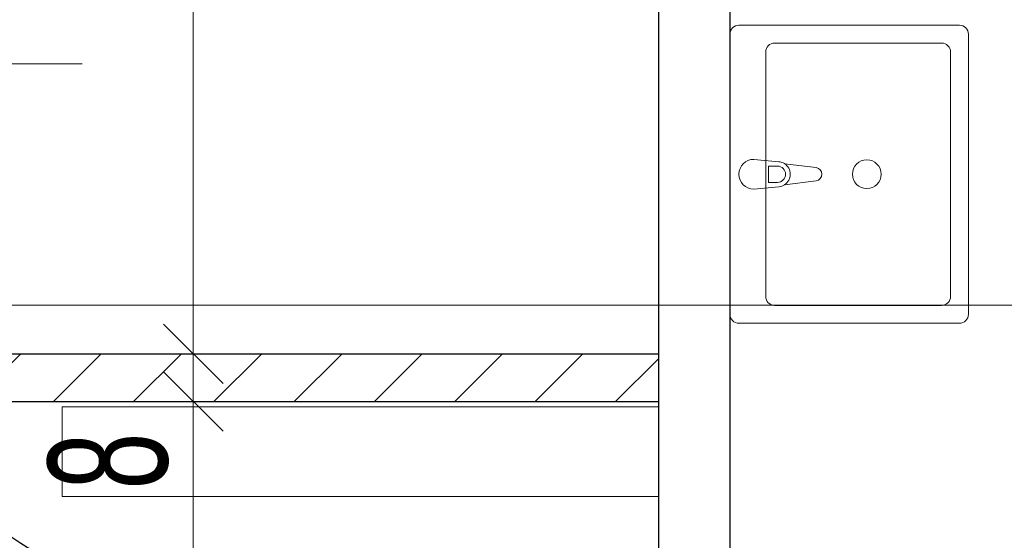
# Model space of a CAD drawing. Header units: millimetres. Extents: x 72202 to 304796, y 21658 to 519946.
# Tile 46 of 93: x 195942 to 196107, y 221561 to 221648. Entities that reach past the tile are written whole.
import ezdxf

# ---------------------------------------------------------------- set-up
doc = ezdxf.new("R2010")
doc.units = ezdxf.units.MM
doc.linetypes.add('DASHED', pattern=[19.05, 12.7, -6.35])
doc.layers.get('Defpoints').update_dxf_attribs({"color": 3})
for name, color, linetype, lineweight in [('DRZWI I OKNA OPISY', 30, 'Continuous', 9), ('kreskowanie', 9, 'Continuous', 5), ('LINIA CIENKA', 7, 'Continuous', 13), ('LINIA GRUBA', 7, 'Continuous', 30), ('LINIA WYMIAROWANIE', 1, 'Continuous', 9), ('linie - kreskowanie', 9, 'Continuous', 5), ('WOD-KAN', 170, 'Continuous', 9)]:
    doc.layers.add(name, color=color, linetype=linetype, lineweight=lineweight)
doc.layers.add('LINIA-NIE DRUKOWAĆ', color=3, linetype='Continuous', lineweight=20, plot=False)
doc.styles.get("Standard").update_dxf_attribs({"font": 'ARIALN.TTF', "width": 0.75})
doc.dimstyles.new('sebek100', dxfattribs={"dimtxt": 17, "dimasz": 10, "dimexe": 10, "dimexo": 20, "dimgap": 4, "dimtad": 1, "dimrnd": 0.5, "dimtxsty": 'Standard', "dimblk": 'OBLIQUE', "dimcen": 8, "dimclre": 1, "dimazin": 0, "dimtm": 1e-09, "dimtfac": 1, "dimtix": 1, "dimtmove": 1, "dimatfit": 3, "dimldrblk": 'zas', "dimfxl": 0, "dimtolj": 2, "dimlwd": -1, "dimlwe": -1, "dimarcsym": 0})

# ---------------------------------------------------------------- blocks, each defined once
blk = doc.blocks.new('UM')
at = {"layer": 'WOD-KAN', "linetype": 'Continuous', "lineweight": 13}
for p, q in [((18.5, 40), (-28.5, 40)), ((-30, 38.5), (-30, 1.5)), ((20, 1.5), (20, 38.5)), ((15.5, 37), (-25.5, 37)), ((-27, 35.5), (-27, 7.5)), ((17, 7.5), (17, 35.5)), ((-6.77, 9.15), (-6.11, 14.44)), ((-3.89, 14.44), (-3.23, 9.15)), ((-7.5, 4), (-7.1, 8.2)), ((-6.36, 7.98), (-6.36, 6.49)), ((-3.64, 6.49), (-3.64, 7.98)), ((-2.9, 8.2), (-2.5, 4)), ((-25.5, 6), (15.5, 6)), ((-6.36, 6.49), (-3.64, 6.49)), ((-28.5, 0), (18.5, 0))]:
    blk.add_line(p, q, dxfattribs=at)
blk.add_circle((-5, 22.96), 2.41, dxfattribs=at)
for centre, radius, start, end in [((-28.5, 38.5), 1.5, 90, 180), ((18.5, 38.5), 1.5, 0, 90), ((-25.5, 35.5), 1.5, 90, 180), ((15.5, 35.5), 1.5, 0, 90), ((-5, 14.3), 1.12, 7.1389, 172.8611), ((-5, 8.01), 2.11, 32.771, 147.229), ((-5, 8.01), 2.11, 147.229, 174.8304), ((-5, 7.98), 1.36, 0, 180), ((-5, 8.01), 2.11, 5.1696, 32.771), ((-25.5, 7.5), 1.5, 180, 270), ((15.5, 7.5), 1.5, 270, 0), ((-5, 4), 2.5, 180, 0), ((-28.5, 1.5), 1.5, 180, 270), ((18.5, 1.5), 1.5, 270, 0)]:
    blk.add_arc(centre, radius, start, end, dxfattribs=at)
blk = doc.blocks.new('_Oblique')
at = {"color": 0, "linetype": 'ByBlock', "lineweight": -2}
blk.add_line((-0.5, -0.5), (0.5, 0.5), dxfattribs=at)
blk = doc.blocks.new('*D414')
at = {"layer": 'Defpoints', "color": 0, "lineweight": -3, "ltscale": 4}
for p in [(196048.26, 221783.85), (195971.29, 221591.85), (196049.29, 221591.85)]:
    blk.add_point(p, dxfattribs=at)
at = {"layer": 'LINIA WYMIAROWANIE', "ltscale": 4}
for p, q in [((195981.29, 221783.85), (195961.29, 221783.85)), ((195981.29, 221591.85), (195961.29, 221591.85))]:
    blk.add_line(p, q, dxfattribs=at)
at = {"layer": 'LINIA WYMIAROWANIE', "color": 0, "ltscale": 4}
blk.add_line((195971.29, 221783.85), (195971.29, 221591.85), dxfattribs=at)
at = {"layer": 'LINIA WYMIAROWANIE', "color": 0, "ltscale": 4, "xscale": 10, "yscale": 10, "zscale": 10}
for p, rotation in [((195971.29, 221783.85), 90), ((195971.29, 221591.85), 270)]:
    blk.add_blockref('_Oblique', p, dxfattribs=dict(at, rotation=rotation))
at = {"layer": 'LINIA WYMIAROWANIE', "color": 0, "lineweight": -3, "ltscale": 4, "insert": (195957.08, 221687.85), "char_height": 20, "attachment_point": 5, "rotation": 90}
blk.add_mtext('\\A2;192', dxfattribs=at)
blk = doc.blocks.new('zas')
blk = doc.blocks.new('*D415')
at = {"layer": 'Defpoints', "color": 0, "lineweight": -3, "ltscale": 4}
for p in [(196049.29, 221591.85), (195971.29, 221583.85), (196026.38, 221583.85)]:
    blk.add_point(p, dxfattribs=at)
at = {"layer": 'LINIA WYMIAROWANIE', "ltscale": 4}
for p, q in [((195981.29, 221591.85), (195961.29, 221591.85)), ((195981.29, 221583.85), (195961.29, 221583.85))]:
    blk.add_line(p, q, dxfattribs=at)
at = {"layer": 'LINIA WYMIAROWANIE', "color": 0, "ltscale": 4}
blk.add_line((195971.29, 221591.85), (195971.29, 221583.85), dxfattribs=at)
at = {"layer": 'LINIA WYMIAROWANIE', "color": 0, "ltscale": 4, "xscale": 10, "yscale": 10, "zscale": 10}
for p, rotation in [((195971.29, 221591.85), 90), ((195971.29, 221583.85), 270)]:
    blk.add_blockref('_Oblique', p, dxfattribs=dict(at, rotation=rotation))
at = {"layer": 'LINIA WYMIAROWANIE', "color": 0, "lineweight": -3, "ltscale": 4, "insert": (195957.08, 221573.85), "char_height": 20, "attachment_point": 5, "rotation": 90}
blk.add_mtext('\\A2;8', dxfattribs=at)
blk = doc.blocks.new('*D416')
at = {"layer": 'Defpoints', "color": 0, "lineweight": -3, "ltscale": 4}
for p in [(196026.38, 221583.85), (195964.45, 221283.85), (195971.29, 221283.85)]:
    blk.add_point(p, dxfattribs=at)
at = {"layer": 'LINIA WYMIAROWANIE', "ltscale": 4}
for p, q in [((195981.29, 221583.85), (195961.29, 221583.85)), ((195971.29, 221283.85), (195981.29, 221283.85))]:
    blk.add_line(p, q, dxfattribs=at)
at = {"layer": 'LINIA WYMIAROWANIE', "color": 0, "ltscale": 4}
blk.add_line((195971.29, 221583.85), (195971.29, 221283.85), dxfattribs=at)
at = {"layer": 'LINIA WYMIAROWANIE', "color": 0, "ltscale": 4, "xscale": 10, "yscale": 10, "zscale": 10}
for p, rotation in [((195971.29, 221583.85), 90), ((195971.29, 221283.85), 270)]:
    blk.add_blockref('_Oblique', p, dxfattribs=dict(at, rotation=rotation))
at = {"layer": 'LINIA WYMIAROWANIE', "color": 0, "lineweight": -3, "ltscale": 4, "insert": (195957.08, 221433.85), "char_height": 20, "attachment_point": 5, "rotation": 90}
blk.add_mtext('\\A2;300', dxfattribs=at)

msp = doc.modelspace()

# ---------------------------------------------------------------- hatches: boundary and pattern name
at = {"layer": 'kreskowanie'}
h = msp.add_hatch(dxfattribs=at)
h.set_pattern_fill('ANSI31', color=256, scale=3)
h.set_pattern_definition([(45, (-0.97, 0.909), (-6.7351921, 6.7351921), [])])
h.paths.add_polyline_path([(195790.322, 221583.846), (195817.322, 221583.846), (195817.322, 221591.846), (195790.322, 221591.846)])
h.paths.add_polyline_path([(196049.292, 221583.846), (196049.292, 221591.846), (195817.322, 221591.846), (195817.322, 221583.846)])
h.paths.add_polyline_path([(195931.292, 221601.846), (195931.292, 221591.846), (195939.292, 221591.846), (195939.292, 221601.846)])
h.paths.add_polyline_path([(195931.292, 221691.846), (195939.292, 221691.846), (195939.292, 221784.755), (195931.292, 221784.755)])

# ---------------------------------------------------------------- linework, layer by layer
at = {"layer": 'DRZWI I OKNA OPISY'}
msp.add_line((195894.229, 221640.486), (195952.657, 221640.486), dxfattribs=at)
at = {"layer": 'LINIA CIENKA'}
msp.add_lwpolyline([(195949.292, 221567.937), (196049.292, 221567.937), (196049.292, 221582.937), (195949.292, 221582.937)], close=True, dxfattribs=at)
at = {"layer": 'LINIA GRUBA'}
for p, q in [((196049.292, 221783.846), (196049.292, 221582.937)), ((196061.292, 221783.846), (196061.292, 221423.846)), ((195791.292, 221591.846), (196049.292, 221591.846)), ((195791.292, 221583.846), (196049.292, 221583.846)), ((196049.292, 221582.937), (196049.292, 221411.846))]:
    msp.add_line(p, q, dxfattribs=at)
at = {"layer": 'LINIA-NIE DRUKOWAĆ'}
for p, q in [((195971.292, 221020.846), (195971.292, 222419.612)), ((196350.292, 221600.024), (194608.852, 221600.024))]:
    msp.add_line(p, q, dxfattribs=at)
for points in [[(196049.292, 221783.846), (196049.292, 221591.846), (195939.292, 221591.846), (195939.292, 221600.937), (195931.292, 221600.937), (195931.292, 221591.846), (195818.292, 221591.846), (195818.292, 221783.846), (195931.292, 221783.846), (195931.292, 221690.937), (195939.292, 221690.937), (195939.292, 221783.846), (196048.262, 221783.846)], [(195818.292, 221219.755), (195818.262, 221583.846), (196049.292, 221583.846), (196049.292, 221411.846), (196338.284, 221411.846), (196338.314, 221176.846), (196274.314, 221176.846), (196274.314, 221150.846), (195847.292, 221150.846), (195844.292, 221150.846), (195844.292, 221218.846), (195818.292, 221218.846)]]:
    msp.add_lwpolyline(points, dxfattribs=at)
msp.add_lwpolyline([(196338.292, 221783.846), (196061.292, 221783.846), (196061.292, 221423.846), (196338.262, 221423.846)], close=True, dxfattribs=at)
at = {"layer": 'linie - kreskowanie', "linetype": 'DASHED', "lineweight": -3, "ltscale": 2}
msp.add_circle((195901.949, 221496.92), 75, dxfattribs=at)

# ---------------------------------------------------------------- block references
at = {"layer": 'WOD-KAN', "rotation": 270}
msp.add_blockref('UM', (196061.292, 221616.983), dxfattribs=at)

# ---------------------------------------------------------------- dimensions: what is measured, and where the dimension line sits
at = {"layer": 'LINIA WYMIAROWANIE', "lineweight": -3, "ltscale": 4}
for base, p1, p2, picture, middle in [((195971.292, 221591.846), (196048.262, 221783.846), (196049.292, 221591.846), '*D414', (195957.081, 221687.846)), ((195971.292, 221283.846), (196026.381, 221583.846), (195964.448, 221283.846), '*D416', (195957.081, 221433.846))]:
    dim = msp.add_linear_dim(base=base, p1=p1, p2=p2, angle=90, dimstyle='sebek100', override={"dimtxt": 20, "dimrnd": 0, "dimclre": 256, "dimtfill": 1, "dimarcsym": 2}, dxfattribs=at)
    dim.commit()
    dim.dimension.update_dxf_attribs({"geometry": picture, "text_midpoint": middle})
dim = msp.add_linear_dim(base=(195971.292, 221583.846), p1=(196049.292, 221591.846), p2=(196026.381, 221583.846), angle=90, dimstyle='sebek100', override={"dimtxt": 20, "dimrnd": 0, "dimclre": 256, "dimtfill": 1, "dimarcsym": 2}, dxfattribs=at)
dim.commit()
dim.dimension.update_dxf_attribs({"geometry": '*D415', "text_midpoint": (195971.292, 221573.846), "dimtype": 160})

doc.saveas('drawing.dxf')
